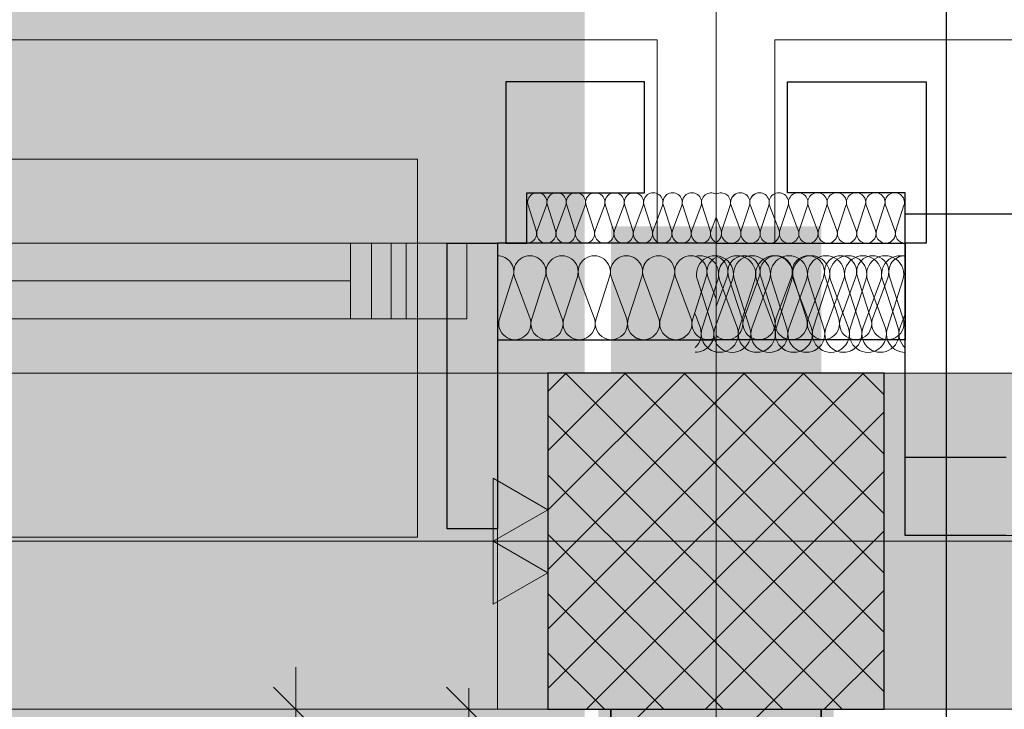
# Model space of a CAD drawing. Extents: x -620 to 3480, y 62 to 1107.
# Tile 93 of 244: x -511 to -488, y 987 to 1003. Entities that reach past the tile are written whole.
import ezdxf
from ezdxf.lldxf.tags import DXFTag

# ---------------------------------------------------------------- set-up
doc = ezdxf.new("R2010")
doc.units = 0
doc.layers.get('0').update_dxf_attribs({"lineweight": 35})
for name, color, linetype, lineweight, true_color in [('30 -33 Aussenwände- 3 Aussenstützen', 7, 'Continuous', 50, 0x0000dd), ('30 -33 Aussenwände- 7 Fassade_ Elemente', 7, 'Continuous', 9, 0x00aacc), ('30 -34 Innenwände- 1 tragend', 7, 'Continuous', 13, 0xdd0806), ('30 -35 Decken- 1 Konstruktion-Träger- Stahlbeton', 7, 'grob-A06G9GKW8I', 13, 0x33aa00), ('70 -72 Beschriftung- 2 Beschriftung Bauteile', 7, 'Continuous', 9, 0x9999ff), ('70 -76 Bemaßung- 2 Allgemein', 9, 'Continuous', 5, 0x808080), ('E_Leerrohr_Detailnummer', 1, 'Continuous', 25, 0xff0000), ('iwb_Layout BA_Markierung', 7, 'Continuous', 9, 0xbadcdc), ('iwb_Schraffur_Wand in Bauart BABW', 7, 'Continuous', 13, 0xac59ff), ('iwb_Sichtbeton', 2, 'Continuous', 50, 0xffff00)]:
    doc.layers.add(name, color=color, linetype=linetype, lineweight=lineweight, true_color=true_color)
doc.layers.add('70 -71 Achsen- 1 Gebäudeachsen', color=7, linetype='STRICHPUNKT2-A06G9GKV8I', lineweight=18)
doc.layers.add('iwb_Schraffur_Unterzug', color=7, linetype='Continuous', lineweight=5, true_color=0xffffcc, plot=False)
tags = doc.linetypes.add('grob-A06G9GKW8I', pattern=[14, 3, -8, 3]).pattern_tags.tags
tags[8:9] = [DXFTag(74, 4), DXFTag(75, 0), DXFTag(340, '0'), DXFTag(46, 0.0), DXFTag(50, 0.0), DXFTag(44, 0.0), DXFTag(45, 0.0)]
tags[6:7] = [DXFTag(74, 4), DXFTag(75, 0), DXFTag(340, '0'), DXFTag(46, 0.0), DXFTag(50, 0.0), DXFTag(44, 0.0), DXFTag(45, 0.0)]
tags[4:5] = [DXFTag(74, 4), DXFTag(75, 0), DXFTag(340, '0'), DXFTag(46, 0.0), DXFTag(50, 0.0), DXFTag(44, 0.0), DXFTag(45, 0.0)]
tags = doc.linetypes.add('STRICHPUNKT2-A06G9GKV8I', pattern=[12.7, 6.35, -3.175, 0, -3.175]).pattern_tags.tags
tags[10:11] = [DXFTag(74, 4), DXFTag(75, 0), DXFTag(340, '0'), DXFTag(46, 0.0), DXFTag(50, 0.0), DXFTag(44, 0.0), DXFTag(45, 0.0)]
tags[8:9] = [DXFTag(74, 4), DXFTag(75, 0), DXFTag(340, '0'), DXFTag(46, 0.0), DXFTag(50, 0.0), DXFTag(44, 0.0), DXFTag(45, 0.0)]
tags[6:7] = [DXFTag(74, 4), DXFTag(75, 0), DXFTag(340, '0'), DXFTag(46, 0.0), DXFTag(50, 0.0), DXFTag(44, 0.0), DXFTag(45, 0.0)]
tags[4:5] = [DXFTag(74, 4), DXFTag(75, 0), DXFTag(340, '0'), DXFTag(46, 0.0), DXFTag(50, 0.0), DXFTag(44, 0.0), DXFTag(45, 0.0)]

# ---------------------------------------------------------------- blocks, each defined once
blk = doc.blocks.new('Polygon-A06G9GKL8I')
at = {"color": 0, "linetype": 'ByBlock', "lineweight": -2, "ltscale": 0.13}
blk.add_solid([(-497.792, 86.106), (-562.014, 85.935), (-497.626, 1071.512), (-562.014, 1071.512)], dxfattribs=at)
blk = doc.blocks.new('Referenz-A06G9GKX8I')
at = {"layer": '30 -33 Aussenwände- 3 Aussenstützen', "color": 0, "lineweight": 9}
for p, q in [((-498.513, 994.524), (-498.08, 994.957)), ((-498.513, 993.11), (-496.666, 994.957)), ((-498.513, 991.695), (-495.251, 994.957)), ((-498.513, 990.281), (-493.837, 994.957)), ((-498.513, 988.867), (-492.423, 994.957)), ((-498.513, 987.453), (-491.009, 994.957)), ((-498.098, 994.957), (-490.513, 987.373)), ((-496.683, 994.957), (-490.513, 988.787)), ((-495.269, 994.957), (-490.513, 990.201)), ((-493.855, 994.957), (-490.513, 991.615)), ((-492.441, 994.957), (-490.513, 993.029)), ((-491.027, 994.957), (-490.513, 994.444)), ((-498.513, 993.958), (-491.512, 986.957)), ((-497.595, 986.957), (-490.513, 994.038)), ((-498.513, 992.544), (-492.926, 986.957)), ((-496.18, 986.957), (-490.513, 992.624)), ((-494.513, 991.957), (-494.513, 989.957)), ((-498.513, 991.13), (-494.34, 986.957)), ((-494.766, 986.957), (-490.513, 991.21)), ((-495.513, 990.957), (-493.513, 990.957)), ((-498.513, 989.716), (-495.755, 986.957)), ((-493.352, 986.957), (-490.513, 989.796)), ((-498.513, 988.302), (-497.169, 986.957)), ((-491.938, 986.957), (-490.513, 988.382)), ((-490.524, 986.957), (-490.513, 986.967))]:
    blk.add_line(p, q, dxfattribs=at)
at = {"layer": '30 -33 Aussenwände- 3 Aussenstützen', "color": 0, "linetype": 'Continuous', "lineweight": -2, "ltscale": 0.25}
for p, q in [((-490.513, 994.957), (-498.513, 994.957)), ((-498.513, 994.957), (-498.513, 986.957)), ((-490.513, 986.957), (-490.513, 994.957)), ((-498.513, 986.957), (-490.513, 986.957))]:
    blk.add_line(p, q, dxfattribs=at)
at = {"layer": '30 -33 Aussenwände- 7 Fassade_ Elemente', "color": 0, "linetype": 'Continuous', "ltscale": 0.13}
for p, q in [((-495.913, 1002.897), (-562.014, 1002.897)), ((-495.913, 998.057), (-495.913, 1002.897)), ((-493.113, 1002.897), (-493.113, 998.057)), ((-330.913, 1002.897), (-493.113, 1002.897)), ((-498.791, 998.357), (-498.984, 998.957)), ((-498.547, 998.957), (-498.769, 998.357)), ((-498.332, 998.357), (-498.524, 998.957)), ((-498.087, 998.957), (-498.309, 998.357)), ((-497.872, 998.357), (-498.064, 998.957)), ((-497.627, 998.956), (-497.85, 998.357)), ((-497.412, 998.356), (-497.605, 998.956)), ((-497.168, 998.956), (-497.39, 998.356)), ((-496.953, 998.356), (-497.145, 998.956)), ((-496.708, 998.956), (-496.93, 998.356)), ((-496.493, 998.355), (-496.686, 998.956)), ((-496.248, 998.955), (-496.471, 998.355)), ((-496.034, 998.355), (-496.226, 998.955)), ((-495.789, 998.955), (-496.011, 998.355)), ((-495.574, 998.355), (-495.766, 998.955)), ((-495.329, 998.955), (-495.551, 998.355)), ((-495.114, 998.354), (-495.307, 998.955)), ((-494.87, 998.954), (-495.092, 998.354)), ((-494.655, 998.354), (-494.847, 998.954)), ((-494.372, 998.354), (-494.179, 998.954)), ((-494.157, 998.954), (-493.935, 998.354)), ((-493.912, 998.354), (-493.72, 998.955)), ((-493.697, 998.955), (-493.475, 998.355)), ((-493.452, 998.355), (-493.26, 998.955)), ((-493.238, 998.955), (-493.015, 998.355)), ((-492.993, 998.355), (-492.8, 998.955)), ((-492.778, 998.955), (-492.556, 998.355)), ((-492.533, 998.355), (-492.341, 998.956)), ((-492.318, 998.956), (-492.096, 998.356)), ((-492.074, 998.356), (-491.881, 998.956)), ((-491.859, 998.956), (-491.636, 998.356)), ((-491.614, 998.356), (-491.422, 998.956)), ((-491.399, 998.956), (-491.177, 998.357)), ((-491.154, 998.357), (-490.962, 998.957)), ((-490.939, 998.957), (-490.717, 998.357)), ((-490.695, 998.357), (-490.502, 998.957)), ((-490.48, 998.957), (-490.258, 998.357)), ((-490.235, 998.357), (-490.043, 998.957)), ((-494.632, 998.354), (-494.513, 998.676)), ((-494.394, 998.354), (-494.514, 998.676)), ((-551.086, 998.057), (-501.886, 998.057)), ((-501.886, 998.057), (-501.886, 996.257)), ((-499.713, 998.057), (-495.913, 998.057)), ((-499.713, 986.957), (-499.713, 998.057)), ((-493.113, 998.057), (-490.013, 998.057)), ((-490.013, 998.057), (-490.013, 991.097)), ((-499.344, 997.257), (-499.665, 996.257)), ((-498.936, 996.257), (-499.306, 997.257)), ((-498.578, 997.257), (-498.899, 996.257)), ((-498.17, 996.257), (-498.54, 997.257)), ((-497.812, 997.257), (-498.133, 996.257)), ((-497.404, 996.257), (-497.774, 997.257)), ((-497.045, 997.257), (-497.367, 996.257)), ((-496.638, 996.257), (-497.008, 997.257)), ((-496.279, 997.257), (-496.601, 996.257)), ((-495.872, 996.257), (-496.242, 997.257)), ((-495.513, 997.257), (-495.835, 996.257)), ((-495.106, 996.257), (-495.476, 997.257)), ((-494.747, 997.257), (-495.069, 996.257)), ((-494.588, 996.032), (-494.958, 997.182)), ((-494.843, 996.032), (-494.473, 997.182)), ((-494.71, 997.257), (-494.513, 996.725)), ((-494.12, 997.182), (-494.545, 996.032)), ((-494.251, 997.257), (-494.513, 996.547)), ((-494.43, 997.182), (-494.005, 996.032)), ((-494.213, 997.257), (-493.892, 996.257)), ((-493.707, 996.032), (-494.077, 997.182)), ((-493.962, 996.032), (-493.593, 997.182)), ((-493.854, 996.257), (-493.485, 997.257)), ((-493.239, 997.182), (-493.664, 996.032)), ((-493.549, 997.182), (-493.124, 996.032)), ((-493.447, 997.257), (-493.126, 996.257)), ((-492.826, 996.032), (-493.196, 997.182)), ((-493.088, 996.257), (-492.718, 997.257)), ((-493.081, 996.032), (-492.712, 997.182)), ((-492.358, 997.182), (-492.783, 996.032)), ((-492.681, 997.257), (-492.36, 996.257)), ((-492.668, 997.182), (-492.243, 996.032)), ((-492.322, 996.257), (-491.952, 997.257)), ((-491.945, 996.032), (-492.315, 997.182)), ((-492.2, 996.032), (-491.831, 997.182)), ((-491.915, 997.257), (-491.594, 996.257)), ((-491.477, 997.182), (-491.902, 996.032)), ((-491.787, 997.182), (-491.362, 996.032)), ((-491.556, 996.257), (-491.186, 997.257)), ((-491.064, 996.032), (-491.434, 997.182)), ((-491.319, 996.032), (-490.95, 997.182)), ((-491.149, 997.257), (-490.827, 996.257)), ((-490.596, 997.182), (-491.021, 996.032)), ((-490.907, 997.182), (-490.481, 996.032)), ((-490.79, 996.257), (-490.42, 997.257)), ((-490.183, 996.032), (-490.553, 997.182)), ((-490.438, 996.032), (-490.069, 997.182)), ((-490.383, 997.257), (-490.061, 996.257)), ((-501.886, 996.257), (-551.086, 996.257)), ((-494.886, 996.032), (-495.013, 996.376)), ((-490.14, 996.032), (-490.013, 996.376)), ((-494.513, 991.957), (-494.513, 989.957)), ((-490.013, 991.097), (-334.013, 991.097)), ((-493.513, 990.957), (-495.513, 990.957)), ((-562.014, 986.957), (-499.713, 986.957))]:
    blk.add_line(p, q, dxfattribs=at)
at = {"layer": '30 -33 Aussenwände- 7 Fassade_ Elemente', "color": 0, "linetype": 'Continuous', "lineweight": -2, "ltscale": 0.25}
for p, q in [((-499.513, 1001.897), (-499.513, 998.057)), ((-496.213, 1001.897), (-499.513, 1001.897)), ((-496.213, 999.257), (-496.213, 1001.897)), ((-492.813, 1001.897), (-489.513, 1001.897)), ((-492.813, 999.257), (-492.813, 1001.897)), ((-489.513, 1001.897), (-489.513, 998.057)), ((-499.013, 998.057), (-499.013, 999.257)), ((-499.013, 999.257), (-496.213, 999.257)), ((-490.013, 999.257), (-492.813, 999.257)), ((-490.013, 998.057), (-490.013, 999.257)), ((-490.013, 998.757), (-486.713, 998.757)), ((-490.013, 992.957), (-490.013, 998.757)), ((-500.913, 991.257), (-500.913, 998.057)), ((-500.913, 998.057), (-499.713, 998.057)), ((-499.713, 998.057), (-499.713, 995.757)), ((-494.513, 998.057), (-499.713, 998.057)), ((-499.713, 998.057), (-499.713, 991.257)), ((-499.513, 998.057), (-499.013, 998.057)), ((-494.513, 998.057), (-490.013, 998.057)), ((-489.513, 998.057), (-490.013, 998.057)), ((-490.013, 998.057), (-490.013, 995.757)), ((-499.713, 995.757), (-494.513, 995.757)), ((-490.013, 995.757), (-494.513, 995.757)), ((-490.013, 991.097), (-490.013, 992.957)), ((-490.013, 992.957), (-487.613, 992.957)), ((-499.713, 991.257), (-500.913, 991.257)), ((-487.613, 991.097), (-490.013, 991.097))]:
    blk.add_line(p, q, dxfattribs=at)
at = {"layer": '30 -33 Aussenwände- 7 Fassade_ Elemente', "color": 0}
for p, q in [((-550.013, 1000.057), (-501.613, 1000.057)), ((-501.613, 1000.057), (-501.613, 998.057)), ((-548.413, 998.057), (-503.213, 998.057)), ((-503.213, 998.057), (-503.213, 996.257)), ((-501.613, 998.057), (-503.213, 998.057)), ((-501.613, 996.257), (-501.613, 998.057)), ((-503.213, 997.157), (-548.413, 997.157)), ((-503.213, 996.257), (-548.413, 996.257)), ((-503.213, 996.257), (-501.613, 996.257)), ((-501.613, 991.057), (-501.613, 996.257)), ((-550.013, 991.057), (-501.613, 991.057))]:
    blk.add_line(p, q, dxfattribs=at)
at = {"layer": '30 -33 Aussenwände- 7 Fassade_ Elemente', "color": 0, "linetype": 'Continuous', "lineweight": 18, "ltscale": 0.18}
for p, q in [((-502.713, 996.257), (-502.713, 998.057)), ((-502.713, 998.057), (-500.913, 998.057)), ((-502.24, 996.257), (-502.24, 998.057)), ((-502.24, 998.057), (-500.44, 998.057)), ((-500.913, 998.057), (-500.913, 996.257)), ((-500.44, 998.057), (-500.44, 996.257)), ((-500.913, 996.257), (-502.713, 996.257)), ((-500.44, 996.257), (-502.24, 996.257))]:
    blk.add_line(p, q, dxfattribs=at)
at = {"layer": '30 -33 Aussenwände- 7 Fassade_ Elemente', "color": 0, "linetype": 'Continuous', "ltscale": 0.13}
for centre, major_axis, end_param in [((-498.765, 999.028), (0.219, -0.071), 3.765224), ((-498.305, 999.027), (0.219, -0.071), 3.765224), ((-497.846, 999.027), (0.219, -0.071), 3.765224), ((-497.386, 999.027), (0.219, -0.071), 3.765224), ((-496.927, 999.026), (0.219, -0.071), 3.765224), ((-496.467, 999.026), (0.219, -0.071), 3.765224), ((-496.007, 999.026), (0.219, -0.071), 3.765224), ((-495.548, 999.025), (0.219, -0.071), 3.765224), ((-495.548, 999.025), (-0.135, 0.186), 1.255075), ((-495.548, 999.025), (0.135, 0.186), 1.255075), ((-495.548, 999.025), (0.219, -0.071), 1.255075), ((-495.088, 999.025), (0.219, -0.071), 3.765224), ((-495.088, 999.025), (-0.135, 0.186), 1.255075), ((-495.088, 999.025), (0.135, 0.186), 1.255075), ((-495.088, 999.025), (0.219, -0.071), 1.255075), ((-494.628, 999.025), (0.116, 0.198), 2.411197), ((-494.398, 999.025), (0.219, -0.07), 2.411197), ((-493.938, 999.025), (0.219, -0.07), 3.765224), ((-493.938, 999.025), (-0.135, 0.186), 1.255075), ((-493.938, 999.025), (0.135, 0.186), 1.255075), ((-493.938, 999.025), (0.219, -0.07), 1.255075), ((-493.479, 999.025), (0.219, -0.07), 3.765224), ((-493.479, 999.025), (-0.135, 0.186), 1.255075), ((-493.479, 999.025), (0.135, 0.186), 1.255075), ((-493.479, 999.025), (0.219, -0.07), 1.255075), ((-493.019, 999.026), (0.219, -0.07), 3.765224), ((-492.559, 999.026), (0.219, -0.07), 3.765224), ((-492.1, 999.026), (0.219, -0.07), 3.765224), ((-491.64, 999.027), (0.219, -0.07), 3.765224), ((-491.181, 999.027), (0.219, -0.07), 3.765224), ((-490.721, 999.027), (0.219, -0.07), 3.765224), ((-490.261, 999.028), (0.219, -0.07), 3.765224), ((-499.01, 998.287), (-0.003, -0.23), 1.896254), ((-498.55, 998.287), (-0.219, 0.071), 3.764652), ((-498.091, 998.286), (-0.219, 0.071), 3.764652), ((-497.631, 998.286), (-0.219, 0.071), 3.764652), ((-497.171, 998.286), (-0.219, 0.071), 3.764652), ((-496.712, 998.285), (-0.219, 0.071), 3.764652), ((-496.252, 998.285), (-0.219, 0.071), 3.764652), ((-495.793, 998.285), (-0.219, 0.071), 3.764652), ((-495.793, 998.285), (-0.219, 0.071), 1.254884), ((-495.793, 998.285), (0.135, -0.186), 1.254884), ((-495.333, 998.284), (-0.219, 0.071), 3.764652), ((-495.333, 998.284), (-0.219, 0.071), 1.254884), ((-495.333, 998.284), (0.135, -0.186), 1.254884), ((-494.873, 998.284), (-0.219, 0.071), 1.254884), ((-494.873, 998.284), (0.135, -0.186), 1.254884), ((-494.414, 998.284), (-0.219, 0.071), 1.434048), ((-494.613, 998.284), (0.1, -0.207), 1.434048), ((-494.153, 998.284), (-0.219, 0.07), 1.254884), ((-494.153, 998.284), (0.135, -0.186), 1.254884), ((-493.693, 998.284), (-0.219, 0.07), 3.764652), ((-493.693, 998.284), (-0.219, 0.07), 1.254884), ((-493.693, 998.284), (0.135, -0.186), 1.254884), ((-493.234, 998.285), (-0.219, 0.07), 3.764652), ((-493.234, 998.285), (-0.219, 0.07), 1.254884), ((-493.234, 998.285), (0.135, -0.186), 1.254884), ((-492.774, 998.285), (-0.219, 0.07), 3.764652), ((-492.315, 998.285), (-0.219, 0.07), 3.764652), ((-491.855, 998.286), (-0.219, 0.07), 3.764652), ((-491.395, 998.286), (-0.219, 0.07), 3.764652), ((-490.936, 998.286), (-0.219, 0.07), 3.764652), ((-490.476, 998.287), (-0.219, 0.07), 3.764652), ((-490.016, 998.287), (-0.219, 0.07), 1.896254), ((-495.793, 998.285), (-0.135, -0.186), 1.254884), ((-495.333, 998.284), (-0.135, -0.186), 1.254884), ((-494.873, 998.284), (-0.135, -0.186), 1.254884), ((-494.153, 998.284), (-0.135, -0.186), 1.254884), ((-493.693, 998.284), (-0.135, -0.186), 1.254884), ((-493.234, 998.285), (-0.135, -0.186), 1.254884), ((-499.708, 997.374), (0.364, -0.117), 1.896254), ((-498.942, 997.374), (0.364, -0.117), 3.764652), ((-498.176, 997.374), (0.364, -0.117), 3.764652), ((-497.41, 997.374), (0.364, -0.117), 3.764652), ((-496.644, 997.374), (0.364, -0.117), 3.764652), ((-496.644, 997.374), (-0.225, 0.31), 1.254884), ((-496.644, 997.374), (0.225, 0.31), 1.254884), ((-496.644, 997.374), (0.364, -0.117), 1.254884), ((-495.878, 997.374), (0.364, -0.117), 3.764652), ((-495.878, 997.374), (-0.225, 0.31), 1.254884), ((-495.878, 997.374), (0.225, 0.31), 1.254884), ((-495.878, 997.374), (0.364, -0.117), 1.254884), ((-495.112, 997.374), (-0.225, 0.31), 1.254884), ((-495.112, 997.374), (0.225, 0.31), 1.254884), ((-494.539, 997.317), (0.419, -0.135), 3.765224), ((-494.892, 997.317), (0.419, -0.135), 2.160679), ((-495.112, 997.374), (0.364, -0.117), 1.254884), ((-494.346, 997.374), (-0.168, 0.344), 1.428714), ((-494.615, 997.374), (0.364, -0.117), 1.613483), ((-494.011, 997.317), (0.419, -0.135), 3.765224), ((-494.011, 997.317), (-0.258, 0.356), 1.255075), ((-494.011, 997.317), (0.258, 0.356), 1.255075), ((-493.849, 997.374), (-0.225, 0.31), 1.254884), ((-493.658, 997.317), (0.419, -0.135), 3.765224), ((-493.849, 997.374), (0.225, 0.31), 1.254884), ((-494.011, 997.317), (0.419, -0.135), 1.255075), ((-493.849, 997.374), (0.364, -0.117), 1.254884), ((-493.13, 997.317), (0.419, -0.135), 3.765224), ((-493.13, 997.317), (-0.258, 0.356), 1.255075), ((-493.083, 997.374), (0.364, -0.117), 3.764652), ((-493.083, 997.374), (-0.225, 0.31), 1.254884), ((-493.13, 997.317), (0.258, 0.356), 1.255075), ((-493.083, 997.374), (0.225, 0.31), 1.254884), ((-492.777, 997.317), (0.419, -0.135), 3.765224), ((-493.13, 997.317), (0.419, -0.135), 1.255075), ((-493.083, 997.374), (0.364, -0.117), 1.254884), ((-492.317, 997.374), (0.364, -0.117), 3.764652), ((-492.317, 997.374), (-0.225, 0.31), 1.254884), ((-492.25, 997.317), (0.419, -0.135), 3.765224), ((-492.317, 997.374), (0.225, 0.31), 1.254884), ((-491.896, 997.317), (0.419, -0.135), 3.765224), ((-491.896, 997.317), (-0.258, 0.356), 1.255075), ((-491.896, 997.317), (0.258, 0.356), 1.255075), ((-492.317, 997.374), (0.364, -0.117), 1.254884), ((-491.551, 997.374), (0.364, -0.117), 3.764652), ((-491.369, 997.317), (0.419, -0.135), 3.765224), ((-491.896, 997.317), (0.419, -0.135), 1.255075), ((-491.015, 997.317), (0.419, -0.135), 3.765224), ((-491.015, 997.317), (-0.258, 0.356), 1.255075), ((-491.015, 997.317), (0.258, 0.356), 1.255075), ((-490.785, 997.374), (0.364, -0.117), 3.764652), ((-490.488, 997.317), (0.419, -0.135), 3.765224), ((-491.015, 997.317), (0.419, -0.135), 1.255075), ((-490.134, 997.317), (0.121, 0.423), 2.160679), ((-490.019, 997.374), (0.005, 0.383), 1.896254), ((-499.301, 996.14), (-0.364, 0.117), 3.765224), ((-498.535, 996.14), (-0.364, 0.117), 3.765224), ((-497.769, 996.14), (-0.364, 0.117), 3.765224), ((-497.003, 996.14), (-0.364, 0.117), 3.765224), ((-496.237, 996.14), (-0.364, 0.117), 3.765224), ((-496.237, 996.14), (-0.364, 0.117), 1.255075), ((-496.237, 996.14), (0.225, -0.31), 1.255075), ((-495.47, 996.14), (-0.364, 0.117), 1.255075), ((-495.47, 996.14), (-0.364, 0.117), 3.765224), ((-495.47, 996.14), (0.225, -0.31), 1.255075), ((-494.704, 996.14), (-0.364, 0.117), 2.405647), ((-494.256, 996.14), (-0.257, -0.283), 2.619647), ((-493.49, 996.14), (-0.364, 0.117), 3.765224), ((-493.49, 996.14), (-0.364, 0.117), 1.255075), ((-493.49, 996.14), (0.225, -0.31), 1.255075), ((-492.724, 996.14), (-0.364, 0.117), 1.255075), ((-492.724, 996.14), (-0.364, 0.117), 3.765224), ((-492.724, 996.14), (0.225, -0.31), 1.255075), ((-491.958, 996.14), (-0.364, 0.117), 3.765224), ((-491.192, 996.14), (-0.364, 0.117), 3.765224), ((-490.426, 996.14), (-0.364, 0.117), 3.765224), ((-495.305, 995.897), (0.292, -0.329), 1.157172), ((-495.007, 995.897), (-0.006, -0.44), 1.896254), ((-494.424, 995.897), (-0.419, 0.135), 1.254884), ((-494.126, 995.897), (-0.419, 0.135), 3.764652), ((-494.424, 995.897), (0.258, -0.356), 1.254884), ((-493.543, 995.897), (-0.419, 0.135), 1.254884), ((-493.543, 995.897), (-0.419, 0.135), 3.764652), ((-493.245, 995.897), (-0.419, 0.135), 3.764652), ((-493.543, 995.897), (0.258, -0.356), 1.254884), ((-492.662, 995.897), (-0.419, 0.135), 3.764652), ((-492.662, 995.897), (-0.419, 0.135), 1.254884), ((-492.364, 995.897), (-0.419, 0.135), 3.764652), ((-492.364, 995.897), (-0.419, 0.135), 1.254884), ((-492.662, 995.897), (0.258, -0.356), 1.254884), ((-491.781, 995.897), (-0.419, 0.135), 3.764652), ((-492.364, 995.897), (0.258, -0.356), 1.254884), ((-491.483, 995.897), (-0.419, 0.135), 3.764652), ((-491.483, 995.897), (-0.419, 0.135), 1.254884), ((-490.9, 995.897), (-0.419, 0.135), 3.764652), ((-491.483, 995.897), (0.258, -0.356), 1.254884), ((-490.602, 995.897), (-0.419, 0.135), 1.254884), ((-490.019, 995.897), (-0.419, 0.135), 1.896254), ((-490.602, 995.897), (0.258, -0.356), 1.254884), ((-489.721, 995.897), (-0.419, 0.135), 1.157172), ((-496.237, 996.14), (-0.225, -0.31), 1.255075), ((-495.47, 996.14), (-0.225, -0.31), 1.255075), ((-493.49, 996.14), (-0.225, -0.31), 1.255075), ((-492.724, 996.14), (-0.225, -0.31), 1.255075), ((-494.424, 995.897), (-0.258, -0.356), 1.254884), ((-493.543, 995.897), (-0.258, -0.356), 1.254884), ((-492.662, 995.897), (-0.258, -0.356), 1.254884), ((-492.364, 995.897), (-0.258, -0.356), 1.254884), ((-491.483, 995.897), (-0.258, -0.356), 1.254884), ((-490.602, 995.897), (-0.258, -0.356), 1.254884)]:
    blk.add_ellipse(centre, major_axis=major_axis, ratio=1, start_param=0, end_param=end_param, dxfattribs=at)
at = {"layer": '30 -34 Innenwände- 1 tragend', "color": 0, "lineweight": 9}
for p, q in [((-497.013, 986.124), (-496.18, 986.957)), ((-497.013, 983.296), (-493.352, 986.957)), ((-497.013, 986.124), (-496.18, 986.957)), ((-497.013, 983.296), (-493.352, 986.957))]:
    blk.add_line(p, q, dxfattribs=at)
at = {"layer": '30 -34 Innenwände- 1 tragend', "color": 0, "lineweight": 35}
for p, q in [((-497.013, 868.157), (-497.013, 986.957)), ((-492.013, 868.157), (-492.013, 986.957))]:
    blk.add_line(p, q, dxfattribs=at)
at = {"layer": '30 -34 Innenwände- 1 tragend', "color": 0, "linetype": 'Continuous', "ltscale": 0.13}
for p, q in [((-492.013, 986.957), (-497.013, 986.957)), ((-497.013, 868.157), (-497.013, 986.957)), ((-492.013, 872.357), (-492.013, 986.957))]:
    blk.add_line(p, q, dxfattribs=at)
at = {"layer": '30 -35 Decken- 1 Konstruktion-Träger- Stahlbeton', "color": 0}
for p, q in [((-3.513, 994.957), (-562.014, 994.957)), ((-3.513, 986.957), (-562.014, 986.957))]:
    blk.add_line(p, q, dxfattribs=at)
at = {"layer": '70 -71 Achsen- 1 Gebäudeachsen', "color": 0, "linetype": 'STRICHPUNKT2-A06G9GKV8I', "ltscale": 0.18}
for p, q in [((-494.513, 1075.897), (-494.513, 76.457)), ((-562.014, 990.957), (85.427, 990.957))]:
    blk.add_line(p, q, dxfattribs=at)
at = {"layer": '70 -72 Beschriftung- 2 Beschriftung Bauteile', "color": 0}
for p, q in [((-499.812, 992.457), (-498.513, 991.707)), ((-499.812, 990.957), (-499.812, 992.457)), ((-498.513, 991.707), (-499.812, 990.957)), ((-499.812, 990.957), (-498.513, 990.207)), ((-499.812, 989.457), (-499.812, 990.957)), ((-498.513, 990.207), (-499.812, 989.457))]:
    blk.add_line(p, q, dxfattribs=at)
at = {"layer": '70 -72 Beschriftung- 2 Beschriftung Bauteile', "color": 0, "lineweight": 0}
for points in [[(-499.812, 990.957), (-499.812, 992.457), (-498.513, 991.707)], [(-499.812, 989.457), (-499.812, 990.957), (-498.513, 990.207)]]:
    blk.add_solid(points, dxfattribs=at)
at = {"layer": '70 -76 Bemaßung- 2 Allgemein', "color": 0, "linetype": 'Continuous', "ltscale": 0.13}
for p, q in [((-504.513, 987.957), (-504.513, 985.897)), ((-500.924, 987.488), (-499.863, 986.427)), ((-500.393, 987.457), (-500.393, 985.897)), ((-502.013, 986.957), (-505.513, 986.957)), ((-501.513, 986.957), (-501.393, 986.957))]:
    blk.add_line(p, q, dxfattribs=at)
at = {"layer": '70 -76 Bemaßung- 2 Allgemein', "color": 0, "linetype": 'Continuous', "lineweight": 20, "ltscale": 0.2}
blk.add_line((-505.044, 987.488), (-503.983, 986.427), dxfattribs=at)
blk = doc.blocks.new('Referenz-A06G9GKZ8I')
at = {"layer": 'iwb_Schraffur_Unterzug', "linetype": 'Continuous', "ltscale": 0.13}
for points in [[(-562.014, 994.957), (-3.513, 994.957), (-562.014, 994.317)], [(-562.014, 994.317), (-3.513, 994.957), (-3.513, 986.957)], [(-562.014, 994.317), (-3.513, 986.957), (-562.014, 987.597)], [(-562.014, 987.597), (-3.513, 986.957), (-562.014, 986.957)]]:
    blk.add_solid(points, dxfattribs=at)
at = {"layer": 'iwb_Schraffur_Wand in Bauart BABW', "linetype": 'Continuous', "ltscale": 0.13}
blk.add_solid([(-497.011, 868.157), (-497.011, 998.457), (-492.011, 868.157), (-492.011, 998.457)], dxfattribs=at)
at = {"layer": 'iwb_Sichtbeton', "linetype": 'Continuous', "ltscale": 0.5}
for points in [[(-496.713, 868.157), (-497.313, 868.157), (-496.713, 986.957), (-497.313, 986.957)], [(-492.313, 986.957), (-491.713, 986.957), (-492.313, 868.157), (-491.713, 868.157)]]:
    blk.add_solid(points, dxfattribs=at)
blk = doc.blocks.new('Polygon-A06G9GNX8I')
at = {"color": 0, "linetype": 'ByBlock', "lineweight": -2, "ltscale": 0.25}
blk.add_line((-489.04, 1011.525), (-489.04, 825.534), dxfattribs=at)

msp = doc.modelspace()

# ---------------------------------------------------------------- block references
at = {"color": 8, "lineweight": 25, "ltscale": 0.25, "true_color": 0x808080}
for name in ['Referenz-A06G9GKX8I', 'Referenz-A06G9GKZ8I']:
    msp.add_blockref(name, (0, 0), dxfattribs=at)
at = {"layer": 'E_Leerrohr_Detailnummer', "ltscale": 0.25}
msp.add_blockref('Polygon-A06G9GNX8I', (0, 0), dxfattribs=at)
at = {"layer": 'iwb_Layout BA_Markierung', "ltscale": 0.13}
msp.add_blockref('Polygon-A06G9GKL8I', (0, 0), dxfattribs=at)

doc.saveas('drawing.dxf')
